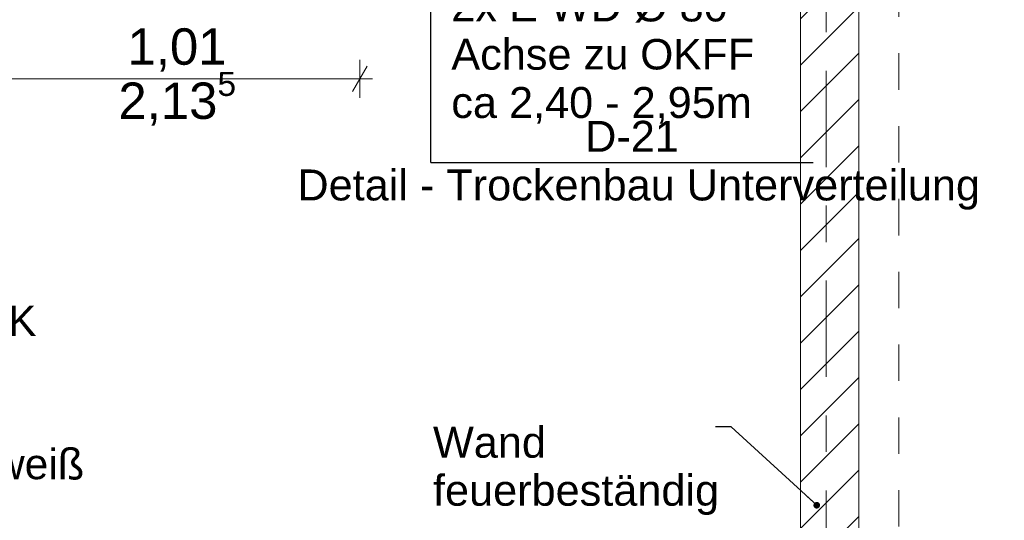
# Model space of a CAD drawing. Header units: metres. Extents: x -4 to 100, y -11 to 17.
# Tile 169 of 256: x 12.72 to 15.42, y 3.43 to 4.8. Entities that reach past the tile are written whole.
import ezdxf

# ---------------------------------------------------------------- set-up
doc = ezdxf.new("R2010")
doc.units = ezdxf.units.M
doc.header["$MEASUREMENT"] = 0
for name, pattern in [('Strichlinie doppelt', [0.546806, 0.264583, -0.105833, 0.070556, -0.105833]), ('Untersicht', [0.1, 0.075, -0.025]), ('Wipeout_Contour', [1, 0, -1])]:
    doc.linetypes.add(name, pattern=pattern)
for name, color, linetype in [('152 - Bemaßung_ Beschriftung.Ausbau', 7, 'Continuous'), ('208 - Marker.Detail', 7, 'Continuous'), ('451 - Universal.Achsen Raster', 7, 'Continuous'), ('605 - Struktur.Wand Innen', 7, 'Continuous'), ('650 - Abdeckung.Fußboden Aufbau', 7, 'Continuous'), ('Neubau_152 - Bemaßung_ Beschriftung.Ausbau', 7, 'Continuous'), ('Neubau_653 - Abdeckung.TB Verkofferung', 7, 'Continuous')]:
    doc.layers.add(name, color=color, linetype=linetype)
doc.styles.add('ERSTELLTER_STIL_2', font='txt')
doc.dimstyles.new('ERSTELLTER_STIL__5', dxfattribs={"dimtxt": 0.1, "dimasz": 0.0532, "dimexe": 0.18, "dimexo": 0.0625, "dimgap": 0, "dimtad": 1, "dimtih": 1, "dimtoh": 1, "dimzin": 0, "dimdsep": 46, "dimtxsty": 'ERSTELLTER_STIL_2', "dimblk": 'ARROWHEAD_2', "dimblk1": 'ARROWHEAD_2', "dimblk2": 'ARROWHEAD_2', "dimcen": 0.09, "dimse1": 1, "dimse2": 1, "dimclrd": 7, "dimclre": 7, "dimclrt": 7, "dimazin": 0, "dimtfac": 1, "dimtdec": 4, "dimtmove": 0, "dimatfit": 3, "dimfxl": 1, "dimtolj": 1, "dimtzin": 0, "dimarcsym": 0})
doc.dimstyles.new('ERSTELLTER_STIL__8', dxfattribs={"dimtxt": 0.18, "dimasz": 0.03648, "dimexe": 0.18, "dimexo": 0.0625, "dimgap": 0, "dimtad": 0, "dimtih": 1, "dimtoh": 1, "dimdec": 4, "dimzin": 0, "dimdsep": 46, "dimcen": 0.09, "dimadec": 0, "dimazin": 0, "dimtfac": 1, "dimtdec": 4, "dimtmove": 0, "dimatfit": 3, "dimldrblk": 'ARROWHEAD_11', "dimfxl": 1, "dimtolj": 1, "dimtzin": 0, "dimarcsym": 0})

# ---------------------------------------------------------------- blocks, each defined once
blk = doc.blocks.new('ARROWHEAD_11')
at = {"color": 0, "linetype": 'Continuous', "lineweight": 0}
blk.add_line((0, 0), (-1, 0), dxfattribs=at)
at = {"color": 0, "linetype": 'Continuous', "lineweight": 0, "const_width": 0.25, "flags": 128}
blk.add_lwpolyline([(-0.125, 0, 1), (0.125, 0, 1)], format="xyb", close=True, dxfattribs=at)
blk = doc.blocks.new('*D637')
at = {"layer": '152 - Bemaßung_ Beschriftung.Ausbau', "color": 7, "linetype": 'Continuous', "lineweight": 5}
for p, q in [((12.64, 4.5875), (12.64, 4.6925)), ((13.65, 4.5875), (13.65, 4.6925)), ((12.6602, 4.675), (12.6198, 4.605)), ((13.6298, 4.605), (13.6702, 4.675)), ((12.64, 4.64), (13.65, 4.64)), ((13.65, 4.64), (13.6842, 4.64))]:
    blk.add_line(p, q, dxfattribs=at)
at = {"layer": '152 - Bemaßung_ Beschriftung.Ausbau', "color": 7, "lineweight": 5, "char_height": 0.1, "attachment_point": 7, "style": 'ERSTELLTER_STIL_2'}
for s, insert in [('\\A1;{\\pql;\\fArial|b0|i0|c0|p38;2,13\\fArial|b0|i0|c0|p38;\\A1{\\H.66x;\\S5^  ;}}', (12.9869, 4.5006)), ('\\A1;{\\pql;\\fArial|b0|i0|c0|p38;1,01}', (13.0119, 4.66))]:
    blk.add_mtext(s, dxfattribs=dict(at, insert=insert))
blk = doc.blocks.new('ARROWHEAD_2')
at = {"color": 0, "linetype": 'Continuous', "lineweight": 0}
for p, q in [((-0.378, -0.655), (0.378, 0.655)), ((0, 0), (-1, 0))]:
    blk.add_line(p, q, dxfattribs=at)

msp = doc.modelspace()

# ---------------------------------------------------------------- linework, layer by layer
at = {"layer": '208 - Marker.Detail', "color": 30, "linetype": 'Continuous', "lineweight": 25, "true_color": 0xff6e00}
for q in [(13.8442, 5.441), (13.8942, 4.4103)]:
    msp.add_line((13.8442, 4.4103), q, dxfattribs=at)
at = {"layer": '650 - Abdeckung.Fußboden Aufbau', "color": 7, "linetype": 'Continuous', "lineweight": 13, "flags": 128}
msp.add_lwpolyline([(11.395, 0.71), (11.49, 0.71), (11.49, 0.255), (14.77, 0.255), (14.77, 0.71), (14.86, 0.71), (14.86, 5.505), (13.735, 5.505), (13.735, 5.83), (11.49, 5.83), (11.49, 5.19), (11.395, 5.19)], close=True, dxfattribs=at)
msp.add_lwpolyline([(15.02, 5.81), (15.02, 0.71)], dxfattribs=at)
at = {"layer": 'Neubau_653 - Abdeckung.TB Verkofferung', "color": 1, "linetype": 'Untersicht', "lineweight": 9}
msp.add_line((15.13, 1.01), (15.13, 5.0505), dxfattribs=at)

# ---------------------------------------------------------------- texts
at = {"layer": '152 - Bemaßung_ Beschriftung.Ausbau', "color": 7, "linetype": 'Continuous', "lineweight": 9, "insert": (13.8506, 3.6842), "char_height": 0.085, "attachment_point": 1, "line_spacing_factor": 0.930574, "style": 'ERSTELLTER_STIL_2'}
msp.add_mtext('\\A1;{\\pql;\\fArial|b0|i0|c0|p38;Wand\\P\\pql;\\fArial|b0|i0|c0|p38;feuerbeständig}', dxfattribs=at)
at = {"layer": '208 - Marker.Detail', "color": 30, "lineweight": 25, "true_color": 0xff6e00, "insert": (14.2683, 4.4395), "char_height": 0.085, "attachment_point": 7, "style": 'ERSTELLTER_STIL_2'}
msp.add_mtext('\\A1;{\\pql;\\fArial|b0|i0|c0|p38;D-21}', dxfattribs=at)
at = {"layer": 'Neubau_152 - Bemaßung_ Beschriftung.Ausbau', "color": 7, "linetype": 'Continuous', "lineweight": 9, "insert": (13.9009, 4.8826), "char_height": 0.085, "attachment_point": 1, "line_spacing_factor": 0.93588, "style": 'ERSTELLTER_STIL_2'}
msp.add_mtext('\\A1;{\\pql;\\fArial|b0|i0|c0|p38;2x \\fArial|b0|i0|c0|p38;E WD Ø 80\\P\\pql;\\fArial|b0|i0|c0|p38;Achse \\fArial|b0|i0|c0|p38;\\H0.983357x;zu OKF\\fArial|b0|i0|c0|p38;\\H1.016925x;F\\P\\pql;\\fArial|b0|i0|c0|p38;ca\\fArial|b0|i0|c0|p38; 2,40 - 2,95m}', dxfattribs=at)
at = {"layer": 'Neubau_152 - Bemaßung_ Beschriftung.Ausbau', "color": 1, "linetype": 'Continuous', "lineweight": 13, "insert": (11.5616, 4.1497), "char_height": 0.085, "attachment_point": 1, "line_spacing_factor": 0.934716, "style": 'ERSTELLTER_STIL_2'}
msp.add_mtext('\\A1;{\\pql;\\fArial|b0|i0|c0|p38;TB-Wand\\fArial|b0|i0|c0|p38;\\H0.983143x;, 15cm\\P\\pql;\\fArial|b0|i0|c0|p38;CW100, 2x12,5mm GK\\P\\pql;\\fArial|b0|i0|c0|p38;Achsabstand 62,5cm\\P\\pql;\\fArial|b0|i0|c0|p38;\\H1.017146x;Rw=58,4dB\\P\\pql;\\fArial|b0|i0|c0|p38;\\H0.983143x;Q2, Raufasertapete, wei\\fArial|b0|i0|c0|p38;\\H1.017146x;ß}', dxfattribs=at)

# ---------------------------------------------------------------- dimensions: what is measured, and where the dimension line sits
at = {"layer": '152 - Bemaßung_ Beschriftung.Ausbau', "color": 7, "linetype": 'Continuous', "lineweight": 5}
dim = msp.add_linear_dim(base=(13.65, 4.64), p1=(12.64, 5.945), p2=(13.65, 5.945), dimstyle='ERSTELLTER_STIL__5', dxfattribs=at)
dim.commit()
dim.dimension.update_dxf_attribs({"geometry": '*D637', "text_midpoint": (13.1418, 4.71), "dimtype": 160})

# ---------------------------------------------------------------- leaders
at = {"layer": 'Neubau_152 - Bemaßung_ Beschriftung.Ausbau', "color": 1, "linetype": 'Continuous', "lineweight": 13, "annotation_type": 0, "has_hookline": 1, "hookline_direction": 0, "text_width": 1.3216}
msp.add_leader([(11.3647, 3.9614), (11.48, 4.1497), (11.5616, 4.1497)], dimstyle='ERSTELLTER_STIL__8', dxfattribs=at)

# ---------------------------------------------------------------- next in the draw order: wipeouts: each hides what was drawn before it
at = {"color": 254, "linetype": 'Wipeout_Contour', "lineweight": 0, "ltscale": 61.464205}
msp.add_wipeout([(15.02, 5.1), (14.86, 5.1), (14.86, 0.7), (15.02, 0.7)], dxfattribs=at).dxf.layer = '605 - Struktur.Wand Innen'

# ---------------------------------------------------------------- next in the draw order: hatches: boundary and pattern name
at = {"layer": '605 - Struktur.Wand Innen', "linetype": 'Continuous', "lineweight": 0, "true_color": 0x000000}
h = msp.add_hatch(dxfattribs=at)
h.set_pattern_fill('MW_Ziegel_0001', color=18, style=0, pattern_type=2)
h.set_pattern_definition([(45, (0, 0), (-0.0636396, 0.0636396), [])])
h.paths.add_polyline_path([(15.02, 5.1), (14.86, 5.1), (14.86, 0.7), (15.02, 0.7)])

# ---------------------------------------------------------------- next in the draw order: linework, layer by layer
at = {"layer": '208 - Marker.Detail', "color": 30, "linetype": 'Continuous', "lineweight": 25, "true_color": 0xff6e00}
msp.add_line((13.8942, 4.4103), (14.8942, 4.4103), dxfattribs=at)
at = {"layer": '451 - Universal.Achsen Raster', "color": 160, "linetype": 'Strichlinie doppelt', "lineweight": 9, "true_color": 0x3232ff}
msp.add_line((14.93, -10.585), (14.93, 16.355), dxfattribs=at)
at = {"layer": '605 - Struktur.Wand Innen', "color": 7, "linetype": 'Continuous', "lineweight": 18, "flags": 128}
for points in [[(14.86, 5.1), (14.86, 0.7)], [(15.02, 0.7), (15.02, 5.1)]]:
    msp.add_lwpolyline(points, dxfattribs=at)
at = {"layer": 'Neubau_653 - Abdeckung.TB Verkofferung', "color": 1, "linetype": 'Untersicht', "lineweight": 9}
msp.add_line((15.02, 1.01), (15.02, 5.0505), dxfattribs=at)

# ---------------------------------------------------------------- next in the draw order: texts
at = {"layer": '208 - Marker.Detail', "color": 30, "lineweight": 25, "true_color": 0xff6e00, "insert": (13.4783, 4.3909), "char_height": 0.085, "attachment_point": 1, "style": 'ERSTELLTER_STIL_2'}
msp.add_mtext('\\A1;{\\pql;\\fArial|b0|i0|c0|p38;Detail - Trockenbau Unterverteilung}', dxfattribs=at)

# ---------------------------------------------------------------- next in the draw order: leaders
at = {"layer": '152 - Bemaßung_ Beschriftung.Ausbau', "color": 7, "linetype": 'Continuous', "lineweight": 9, "annotation_type": 0, "has_hookline": 1, "hookline_direction": 1, "text_width": 0.7758}
msp.add_leader([(14.9042, 3.4686), (14.6692, 3.6842), (14.6264, 3.6842)], dimstyle='ERSTELLTER_STIL__8', dxfattribs=at)

doc.saveas('drawing.dxf')
